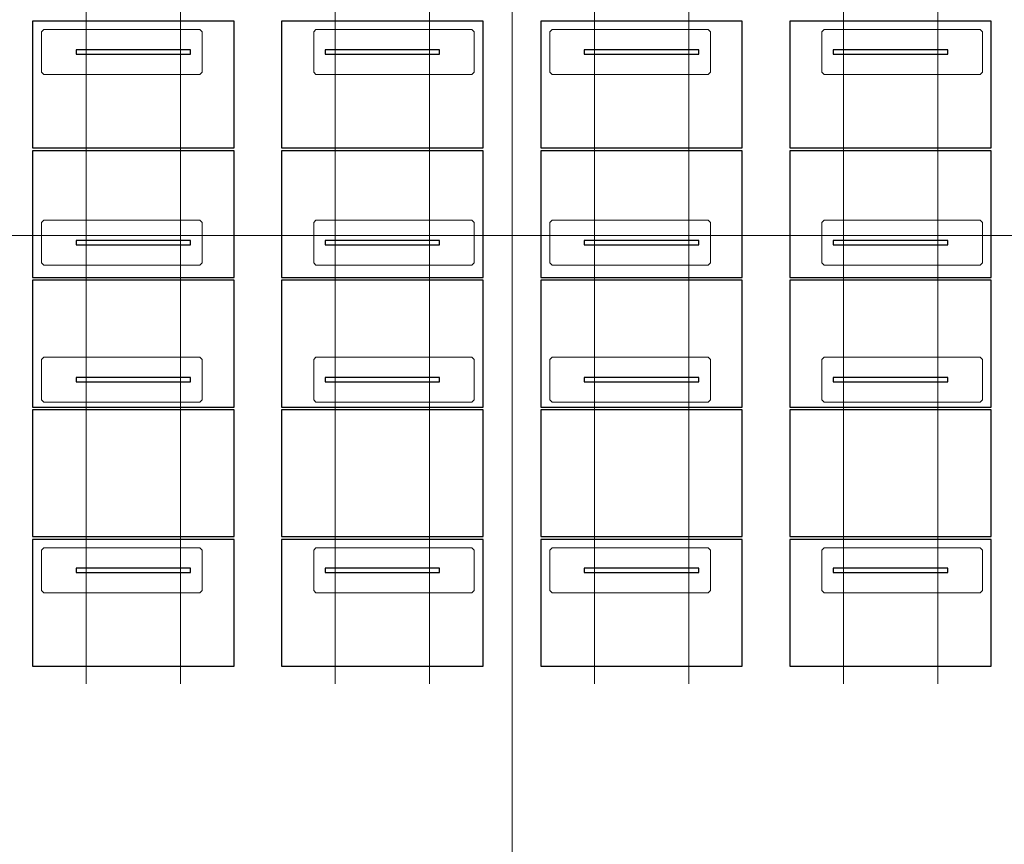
# Model space of a CAD drawing. Extents: x -720 to 300, y 62 to 1112.
# Tile 9 of 50: x -540 to -369, y 445 to 587. Entities that reach past the tile are written whole.
import ezdxf
from ezdxf.lldxf.tags import DXFTag

# ---------------------------------------------------------------- set-up
doc = ezdxf.new("R2010")
doc.units = 0
doc.layers.get('0').update_dxf_attribs({"lineweight": 13})
doc.layers.add('3_Solarbase', color=7, linetype='Continuous', lineweight=25)
doc.layers.add('70 -71 Achsen- 1 Gebäudeachsen', color=7, linetype='STRICHPUNKT2-A06DNB31MF', lineweight=18)
doc.layers.add('E_ST_Tragsystem', color=7, linetype='Continuous', lineweight=18, true_color=0x006666)
doc.layers.add('Modules', color=7, linetype='Continuous', lineweight=25, true_color=0xffa500)
tags = doc.linetypes.add('STRICHPUNKT2-A06DNB31MF', pattern=[12.7, 6.35, -3.175, 0, -3.175]).pattern_tags.tags
tags[10:11] = [DXFTag(74, 4), DXFTag(75, 0), DXFTag(340, '0'), DXFTag(46, 0.0), DXFTag(50, 0.0), DXFTag(44, 0.0), DXFTag(45, 0.0)]
tags[8:9] = [DXFTag(74, 4), DXFTag(75, 0), DXFTag(340, '0'), DXFTag(46, 0.0), DXFTag(50, 0.0), DXFTag(44, 0.0), DXFTag(45, 0.0)]
tags[6:7] = [DXFTag(74, 4), DXFTag(75, 0), DXFTag(340, '0'), DXFTag(46, 0.0), DXFTag(50, 0.0), DXFTag(44, 0.0), DXFTag(45, 0.0)]
tags[4:5] = [DXFTag(74, 4), DXFTag(75, 0), DXFTag(340, '0'), DXFTag(46, 0.0), DXFTag(50, 0.0), DXFTag(44, 0.0), DXFTag(45, 0.0)]

# ---------------------------------------------------------------- blocks, each defined once
blk = doc.blocks.new('Referenz-A06DNB32MF')
at = {"layer": '70 -71 Achsen- 1 Gebäudeachsen', "color": 0, "linetype": 'STRICHPUNKT2-A06DNB31MF', "ltscale": 0.18}
for p, q in [((-454.35, 1084.85), (-454.35, 85.41)), ((-682.36, 549.91), (76.35, 549.91))]:
    blk.add_line(p, q, dxfattribs=at)
blk = doc.blocks.new('Blockreferenz-A06DNB6KMF')
at = {"layer": '3_Solarbase', "color": 0}
for p, q in [((-510, 582.02), (-529.8, 582.02)), ((-529.8, 582.02), (-529.8, 581.26)), ((-529.8, 581.26), (-510, 581.26)), ((-510, 581.26), (-510, 582.02))]:
    blk.add_line(p, q, dxfattribs=at)
blk = doc.blocks.new('Blockreferenz-A06DNB6OMF')
at = {"layer": '3_Solarbase', "color": 0}
for p, q in [((-510, 549.02), (-529.8, 549.02)), ((-529.8, 549.02), (-529.8, 548.26)), ((-510, 548.26), (-510, 549.02)), ((-529.8, 548.26), (-510, 548.26))]:
    blk.add_line(p, q, dxfattribs=at)
blk = doc.blocks.new('Blockreferenz-A06DNB70MF')
at = {"layer": '3_Solarbase', "color": 0}
for p, q in [((-422.04, 582.02), (-441.84, 582.02)), ((-441.84, 582.02), (-441.84, 581.26)), ((-441.84, 581.26), (-422.04, 581.26)), ((-422.04, 581.26), (-422.04, 582.02))]:
    blk.add_line(p, q, dxfattribs=at)
blk = doc.blocks.new('Blockreferenz-A06DNB72MF')
at = {"layer": '3_Solarbase', "color": 0}
for p, q in [((-510, 582.02), (-529.8, 582.02)), ((-529.8, 582.02), (-529.8, 581.26)), ((-529.8, 581.26), (-510, 581.26)), ((-510, 581.26), (-510, 582.02))]:
    blk.add_line(p, q, dxfattribs=at)
blk = doc.blocks.new('Blockreferenz-A06DNB78MF')
at = {"layer": '3_Solarbase', "color": 0}
for p, q in [((-466.9, 549.02), (-486.7, 549.02)), ((-486.7, 549.02), (-486.7, 548.26)), ((-466.9, 548.26), (-466.9, 549.02)), ((-486.7, 548.26), (-466.9, 548.26))]:
    blk.add_line(p, q, dxfattribs=at)
blk = doc.blocks.new('Blockreferenz-A06DNB7CMF')
at = {"layer": '3_Solarbase', "color": 0}
for p, q in [((-466.9, 582.02), (-486.7, 582.02)), ((-486.7, 582.02), (-486.7, 581.26)), ((-486.7, 581.26), (-466.9, 581.26)), ((-466.9, 581.26), (-466.9, 582.02))]:
    blk.add_line(p, q, dxfattribs=at)
blk = doc.blocks.new('Blockreferenz-A06DNB7IMF')
at = {"layer": '3_Solarbase', "color": 0}
for p, q in [((-466.9, 549.02), (-486.7, 549.02)), ((-486.7, 549.02), (-486.7, 548.26)), ((-466.9, 548.26), (-466.9, 549.02)), ((-486.7, 548.26), (-466.9, 548.26))]:
    blk.add_line(p, q, dxfattribs=at)
blk = doc.blocks.new('Blockreferenz-A06DNB7OMF')
at = {"layer": '3_Solarbase', "color": 0}
for p, q in [((-422.04, 582.02), (-441.84, 582.02)), ((-441.84, 582.02), (-441.84, 581.26)), ((-441.84, 581.26), (-422.04, 581.26)), ((-422.04, 581.26), (-422.04, 582.02))]:
    blk.add_line(p, q, dxfattribs=at)
blk = doc.blocks.new('Blockreferenz-A06DNB7SMF')
at = {"layer": '3_Solarbase', "color": 0}
for p, q in [((-422.04, 549.02), (-441.84, 549.02)), ((-441.84, 549.02), (-441.84, 548.26)), ((-422.04, 548.26), (-422.04, 549.02)), ((-441.84, 548.26), (-422.04, 548.26))]:
    blk.add_line(p, q, dxfattribs=at)
blk = doc.blocks.new('Blockreferenz-A06DNB8CMF')
at = {"layer": 'Modules'}
for p, q in [((-459.37, 564.56), (-494.23, 564.56)), ((-494.23, 564.56), (-494.23, 542.64)), ((-459.37, 542.64), (-459.37, 564.56)), ((-494.23, 542.64), (-459.37, 542.64))]:
    blk.add_line(p, q, dxfattribs=at)
blk = doc.blocks.new('Blockreferenz-A06DNB8EMF')
at = {"layer": 'Modules'}
for p, q in [((-502.47, 564.56), (-537.33, 564.56)), ((-537.33, 564.56), (-537.33, 542.64)), ((-502.47, 542.64), (-502.47, 564.56)), ((-537.33, 542.64), (-502.47, 542.64))]:
    blk.add_line(p, q, dxfattribs=at)
blk = doc.blocks.new('Blockreferenz-A06DNB8GMF')
at = {"layer": 'Modules'}
for p, q in [((-414.51, 564.56), (-449.37, 564.56)), ((-449.37, 564.56), (-449.37, 542.64)), ((-414.51, 542.64), (-414.51, 564.56)), ((-449.37, 542.64), (-414.51, 542.64))]:
    blk.add_line(p, q, dxfattribs=at)
blk = doc.blocks.new('Blockreferenz-A06DNB9AMF')
at = {"color": 96, "lineweight": -2, "true_color": 0x008000}
for p, q in [((-535.79, 585.14), (-535.39, 585.54)), ((-535.79, 578.14), (-535.79, 585.14)), ((-535.39, 585.54), (-508.39, 585.54)), ((-508.39, 585.54), (-507.99, 585.14)), ((-507.99, 585.14), (-507.99, 578.14)), ((-535.39, 577.74), (-535.79, 578.14)), ((-507.99, 578.14), (-508.39, 577.74)), ((-508.39, 577.74), (-535.39, 577.74))]:
    blk.add_line(p, q, dxfattribs=at)
blk = doc.blocks.new('Blockreferenz-A06DNB9CMF')
at = {"color": 96, "lineweight": -2, "true_color": 0x008000}
for p, q in [((-535.79, 552.14), (-535.39, 552.54)), ((-535.39, 552.54), (-508.39, 552.54)), ((-508.39, 552.54), (-507.99, 552.14)), ((-535.79, 545.14), (-535.79, 552.14)), ((-507.99, 552.14), (-507.99, 545.14)), ((-535.39, 544.74), (-535.79, 545.14)), ((-508.39, 544.74), (-535.39, 544.74)), ((-507.99, 545.14), (-508.39, 544.74))]:
    blk.add_line(p, q, dxfattribs=at)
blk = doc.blocks.new('Blockreferenz-A06DNB9OMF')
at = {"color": 96, "lineweight": -2, "true_color": 0x008000}
for p, q in [((-488.69, 552.14), (-488.29, 552.54)), ((-488.29, 552.54), (-461.29, 552.54)), ((-461.29, 552.54), (-460.89, 552.14)), ((-488.69, 545.14), (-488.69, 552.14)), ((-460.89, 552.14), (-460.89, 545.14)), ((-488.29, 544.74), (-488.69, 545.14)), ((-461.29, 544.74), (-488.29, 544.74)), ((-460.89, 545.14), (-461.29, 544.74))]:
    blk.add_line(p, q, dxfattribs=at)
blk = doc.blocks.new('Blockreferenz-A06DNB9WMF')
at = {"layer": 'Modules'}
for p, q in [((-502.47, 586.98), (-537.33, 586.98)), ((-537.33, 586.98), (-537.33, 565.06)), ((-502.47, 565.06), (-502.47, 586.98)), ((-537.33, 565.06), (-502.47, 565.06))]:
    blk.add_line(p, q, dxfattribs=at)
blk = doc.blocks.new('Blockreferenz-A06DNBA2MF')
at = {"color": 96, "lineweight": -2, "true_color": 0x008000}
for p, q in [((-447.83, 552.14), (-447.43, 552.54)), ((-447.43, 552.54), (-420.43, 552.54)), ((-420.43, 552.54), (-420.03, 552.14)), ((-447.83, 545.14), (-447.83, 552.14)), ((-420.03, 552.14), (-420.03, 545.14)), ((-447.43, 544.74), (-447.83, 545.14)), ((-420.43, 544.74), (-447.43, 544.74)), ((-420.03, 545.14), (-420.43, 544.74))]:
    blk.add_line(p, q, dxfattribs=at)
blk = doc.blocks.new('Blockreferenz-A06DNBA4MF')
at = {"layer": 'Modules'}
for p, q in [((-459.37, 586.98), (-494.23, 586.98)), ((-494.23, 586.98), (-494.23, 565.06)), ((-459.37, 565.06), (-459.37, 586.98)), ((-494.23, 565.06), (-459.37, 565.06))]:
    blk.add_line(p, q, dxfattribs=at)
blk = doc.blocks.new('Blockreferenz-A06DNBA8MF')
at = {"color": 96, "lineweight": -2, "true_color": 0x008000}
for p, q in [((-447.83, 585.14), (-447.43, 585.54)), ((-447.83, 578.14), (-447.83, 585.14)), ((-447.43, 585.54), (-420.43, 585.54)), ((-420.43, 585.54), (-420.03, 585.14)), ((-420.03, 585.14), (-420.03, 578.14)), ((-447.43, 577.74), (-447.83, 578.14)), ((-420.03, 578.14), (-420.43, 577.74)), ((-420.43, 577.74), (-447.43, 577.74))]:
    blk.add_line(p, q, dxfattribs=at)
blk = doc.blocks.new('Blockreferenz-A06DNBAGMF')
at = {"color": 96, "lineweight": -2, "true_color": 0x008000}
for p, q in [((-488.69, 585.14), (-488.29, 585.54)), ((-488.69, 578.14), (-488.69, 585.14)), ((-488.29, 585.54), (-461.29, 585.54)), ((-461.29, 585.54), (-460.89, 585.14)), ((-460.89, 585.14), (-460.89, 578.14)), ((-488.29, 577.74), (-488.69, 578.14)), ((-460.89, 578.14), (-461.29, 577.74)), ((-461.29, 577.74), (-488.29, 577.74))]:
    blk.add_line(p, q, dxfattribs=at)
blk = doc.blocks.new('Blockreferenz-A06DNBAIMF')
at = {"layer": '3_Solarbase', "color": 0}
for p, q in [((-510, 549.02), (-529.8, 549.02)), ((-529.8, 549.02), (-529.8, 548.26)), ((-510, 548.26), (-510, 549.02)), ((-529.8, 548.26), (-510, 548.26))]:
    blk.add_line(p, q, dxfattribs=at)
blk = doc.blocks.new('Blockreferenz-A06DNBAQMF')
at = {"layer": 'Modules'}
for p, q in [((-414.51, 586.98), (-449.37, 586.98)), ((-449.37, 586.98), (-449.37, 565.06)), ((-414.51, 565.06), (-414.51, 586.98)), ((-449.37, 565.06), (-414.51, 565.06))]:
    blk.add_line(p, q, dxfattribs=at)
blk = doc.blocks.new('Blockreferenz-A06DNBBAMF')
at = {"layer": '3_Solarbase', "color": 0}
for p, q in [((-466.9, 582.02), (-486.7, 582.02)), ((-486.7, 582.02), (-486.7, 581.26)), ((-486.7, 581.26), (-466.9, 581.26)), ((-466.9, 581.26), (-466.9, 582.02))]:
    blk.add_line(p, q, dxfattribs=at)
blk = doc.blocks.new('Blockreferenz-A06DNBBEMF')
at = {"layer": '3_Solarbase', "color": 0}
for p, q in [((-422.04, 549.02), (-441.84, 549.02)), ((-441.84, 549.02), (-441.84, 548.26)), ((-422.04, 548.26), (-422.04, 549.02)), ((-441.84, 548.26), (-422.04, 548.26))]:
    blk.add_line(p, q, dxfattribs=at)
blk = doc.blocks.new('Blockreferenz-A06DNBBKMF')
at = {"layer": '3_Solarbase', "color": 0}
for p, q in [((-378.94, 549.02), (-398.74, 549.02)), ((-398.74, 549.02), (-398.74, 548.26)), ((-378.94, 548.26), (-378.94, 549.02)), ((-398.74, 548.26), (-378.94, 548.26))]:
    blk.add_line(p, q, dxfattribs=at)
blk = doc.blocks.new('Blockreferenz-A06DNBBOMF')
at = {"layer": '3_Solarbase', "color": 0}
for p, q in [((-378.94, 582.02), (-398.74, 582.02)), ((-398.74, 582.02), (-398.74, 581.26)), ((-398.74, 581.26), (-378.94, 581.26)), ((-378.94, 581.26), (-378.94, 582.02))]:
    blk.add_line(p, q, dxfattribs=at)
blk = doc.blocks.new('Blockreferenz-A06DNBBSMF')
at = {"layer": '3_Solarbase', "color": 0}
for p, q in [((-378.94, 549.02), (-398.74, 549.02)), ((-398.74, 549.02), (-398.74, 548.26)), ((-378.94, 548.26), (-378.94, 549.02)), ((-398.74, 548.26), (-378.94, 548.26))]:
    blk.add_line(p, q, dxfattribs=at)
blk = doc.blocks.new('Blockreferenz-A06DNBBYMF')
at = {"layer": 'Modules'}
for p, q in [((-371.41, 564.56), (-406.27, 564.56)), ((-406.27, 564.56), (-406.27, 542.64)), ((-371.41, 542.64), (-371.41, 564.56)), ((-406.27, 542.64), (-371.41, 542.64))]:
    blk.add_line(p, q, dxfattribs=at)
blk = doc.blocks.new('Blockreferenz-A06DNBC4MF')
at = {"color": 96, "lineweight": -2, "true_color": 0x008000}
for p, q in [((-400.73, 552.14), (-400.33, 552.54)), ((-400.33, 552.54), (-373.33, 552.54)), ((-373.33, 552.54), (-372.93, 552.14)), ((-400.73, 545.14), (-400.73, 552.14)), ((-372.93, 552.14), (-372.93, 545.14)), ((-400.33, 544.74), (-400.73, 545.14)), ((-373.33, 544.74), (-400.33, 544.74)), ((-372.93, 545.14), (-373.33, 544.74))]:
    blk.add_line(p, q, dxfattribs=at)
blk = doc.blocks.new('Blockreferenz-A06DNBCCMF')
at = {"layer": 'Modules'}
for p, q in [((-371.41, 586.98), (-406.27, 586.98)), ((-406.27, 586.98), (-406.27, 565.06)), ((-371.41, 565.06), (-371.41, 586.98)), ((-406.27, 565.06), (-371.41, 565.06))]:
    blk.add_line(p, q, dxfattribs=at)
blk = doc.blocks.new('Blockreferenz-A06DNBCIMF')
at = {"color": 96, "lineweight": -2, "true_color": 0x008000}
for p, q in [((-400.73, 585.14), (-400.33, 585.54)), ((-400.73, 578.14), (-400.73, 585.14)), ((-400.33, 585.54), (-373.33, 585.54)), ((-373.33, 585.54), (-372.93, 585.14)), ((-372.93, 585.14), (-372.93, 578.14)), ((-400.33, 577.74), (-400.73, 578.14)), ((-372.93, 578.14), (-373.33, 577.74)), ((-373.33, 577.74), (-400.33, 577.74))]:
    blk.add_line(p, q, dxfattribs=at)
blk = doc.blocks.new('Blockreferenz-A06DNBCMMF')
at = {"layer": '3_Solarbase', "color": 0}
for p, q in [((-378.94, 582.02), (-398.74, 582.02)), ((-398.74, 582.02), (-398.74, 581.26)), ((-398.74, 581.26), (-378.94, 581.26)), ((-378.94, 581.26), (-378.94, 582.02))]:
    blk.add_line(p, q, dxfattribs=at)
blk = doc.blocks.new('Blockreferenz-A06DNBCOMF')
at = {"layer": '3_Solarbase', "color": 0}
for p, q in [((-510, 492.34), (-529.8, 492.34)), ((-529.8, 492.34), (-529.8, 491.58)), ((-529.8, 491.58), (-510, 491.58)), ((-510, 491.58), (-510, 492.34))]:
    blk.add_line(p, q, dxfattribs=at)
blk = doc.blocks.new('Blockreferenz-A06DNBCQMF')
at = {"layer": '3_Solarbase', "color": 0}
for p, q in [((-466.9, 525.34), (-486.7, 525.34)), ((-486.7, 525.34), (-486.7, 524.58)), ((-466.9, 524.58), (-466.9, 525.34)), ((-486.7, 524.58), (-466.9, 524.58))]:
    blk.add_line(p, q, dxfattribs=at)
blk = doc.blocks.new('Blockreferenz-A06DNBCWMF')
at = {"layer": '3_Solarbase', "color": 0}
for p, q in [((-422.04, 492.34), (-441.84, 492.34)), ((-441.84, 492.34), (-441.84, 491.58)), ((-441.84, 491.58), (-422.04, 491.58)), ((-422.04, 491.58), (-422.04, 492.34))]:
    blk.add_line(p, q, dxfattribs=at)
blk = doc.blocks.new('Blockreferenz-A06DNBCYMF')
at = {"layer": '3_Solarbase', "color": 0}
for p, q in [((-510, 492.34), (-529.8, 492.34)), ((-529.8, 492.34), (-529.8, 491.58)), ((-529.8, 491.58), (-510, 491.58)), ((-510, 491.58), (-510, 492.34))]:
    blk.add_line(p, q, dxfattribs=at)
blk = doc.blocks.new('Blockreferenz-A06DNBD0MF')
at = {"layer": '3_Solarbase', "color": 0}
for p, q in [((-466.9, 492.34), (-486.7, 492.34)), ((-486.7, 492.34), (-486.7, 491.58)), ((-486.7, 491.58), (-466.9, 491.58)), ((-466.9, 491.58), (-466.9, 492.34))]:
    blk.add_line(p, q, dxfattribs=at)
blk = doc.blocks.new('Blockreferenz-A06DNBD2MF')
at = {"layer": '3_Solarbase', "color": 0}
for p, q in [((-466.9, 525.34), (-486.7, 525.34)), ((-486.7, 525.34), (-486.7, 524.58)), ((-466.9, 524.58), (-466.9, 525.34)), ((-486.7, 524.58), (-466.9, 524.58))]:
    blk.add_line(p, q, dxfattribs=at)
blk = doc.blocks.new('Blockreferenz-A06DNBD4MF')
at = {"layer": '3_Solarbase', "color": 0}
for p, q in [((-422.04, 492.34), (-441.84, 492.34)), ((-441.84, 492.34), (-441.84, 491.58)), ((-441.84, 491.58), (-422.04, 491.58)), ((-422.04, 491.58), (-422.04, 492.34))]:
    blk.add_line(p, q, dxfattribs=at)
blk = doc.blocks.new('Blockreferenz-A06DNBD6MF')
at = {"layer": '3_Solarbase', "color": 0}
for p, q in [((-422.04, 525.34), (-441.84, 525.34)), ((-441.84, 525.34), (-441.84, 524.58)), ((-422.04, 524.58), (-422.04, 525.34)), ((-441.84, 524.58), (-422.04, 524.58))]:
    blk.add_line(p, q, dxfattribs=at)
blk = doc.blocks.new('Blockreferenz-A06DNBDCMF')
at = {"layer": 'Modules'}
for p, q in [((-414.51, 542.14), (-449.37, 542.14)), ((-449.37, 542.14), (-449.37, 520.22)), ((-414.51, 520.22), (-414.51, 542.14)), ((-449.37, 520.22), (-414.51, 520.22))]:
    blk.add_line(p, q, dxfattribs=at)
blk = doc.blocks.new('Blockreferenz-A06DNBDEMF')
at = {"layer": 'Modules'}
for p, q in [((-502.47, 519.72), (-537.33, 519.72)), ((-537.33, 519.72), (-537.33, 497.8)), ((-502.47, 497.8), (-502.47, 519.72)), ((-537.33, 497.8), (-502.47, 497.8))]:
    blk.add_line(p, q, dxfattribs=at)
blk = doc.blocks.new('Blockreferenz-A06DNBDKMF')
at = {"layer": 'Modules'}
for p, q in [((-502.47, 542.14), (-537.33, 542.14)), ((-537.33, 542.14), (-537.33, 520.22)), ((-502.47, 520.22), (-502.47, 542.14)), ((-537.33, 520.22), (-502.47, 520.22))]:
    blk.add_line(p, q, dxfattribs=at)
blk = doc.blocks.new('Blockreferenz-A06DNBDMMF')
at = {"color": 96, "lineweight": -2, "true_color": 0x008000}
for p, q in [((-535.79, 495.46), (-535.39, 495.86)), ((-535.79, 488.46), (-535.79, 495.46)), ((-535.39, 495.86), (-508.39, 495.86)), ((-508.39, 495.86), (-507.99, 495.46)), ((-507.99, 495.46), (-507.99, 488.46)), ((-535.39, 488.06), (-535.79, 488.46)), ((-508.39, 488.06), (-535.39, 488.06)), ((-507.99, 488.46), (-508.39, 488.06))]:
    blk.add_line(p, q, dxfattribs=at)
blk = doc.blocks.new('Blockreferenz-A06DNBDOMF')
at = {"color": 96, "lineweight": -2, "true_color": 0x008000}
for p, q in [((-535.79, 528.46), (-535.39, 528.86)), ((-535.79, 521.46), (-535.79, 528.46)), ((-535.39, 528.86), (-508.39, 528.86)), ((-508.39, 528.86), (-507.99, 528.46)), ((-507.99, 528.46), (-507.99, 521.46)), ((-535.39, 521.06), (-535.79, 521.46)), ((-508.39, 521.06), (-535.39, 521.06)), ((-507.99, 521.46), (-508.39, 521.06))]:
    blk.add_line(p, q, dxfattribs=at)
blk = doc.blocks.new('Blockreferenz-A06DNBDSMF')
at = {"color": 96, "lineweight": -2, "true_color": 0x008000}
for p, q in [((-488.69, 528.46), (-488.29, 528.86)), ((-488.69, 521.46), (-488.69, 528.46)), ((-488.29, 528.86), (-461.29, 528.86)), ((-461.29, 528.86), (-460.89, 528.46)), ((-460.89, 528.46), (-460.89, 521.46)), ((-488.29, 521.06), (-488.69, 521.46)), ((-461.29, 521.06), (-488.29, 521.06)), ((-460.89, 521.46), (-461.29, 521.06))]:
    blk.add_line(p, q, dxfattribs=at)
blk = doc.blocks.new('Blockreferenz-A06DNBDUMF')
at = {"layer": 'Modules'}
for p, q in [((-502.47, 497.3), (-537.33, 497.3)), ((-537.33, 497.3), (-537.33, 475.38)), ((-502.47, 475.38), (-502.47, 497.3)), ((-537.33, 475.38), (-502.47, 475.38))]:
    blk.add_line(p, q, dxfattribs=at)
blk = doc.blocks.new('Blockreferenz-A06DNBDWMF')
at = {"layer": 'Modules'}
for p, q in [((-459.37, 497.3), (-494.23, 497.3)), ((-494.23, 497.3), (-494.23, 475.38)), ((-459.37, 475.38), (-459.37, 497.3)), ((-494.23, 475.38), (-459.37, 475.38))]:
    blk.add_line(p, q, dxfattribs=at)
blk = doc.blocks.new('Blockreferenz-A06DNBDYMF')
at = {"color": 96, "lineweight": -2, "true_color": 0x008000}
for p, q in [((-447.83, 495.46), (-447.43, 495.86)), ((-447.83, 488.46), (-447.83, 495.46)), ((-447.43, 495.86), (-420.43, 495.86)), ((-420.43, 495.86), (-420.03, 495.46)), ((-420.03, 495.46), (-420.03, 488.46)), ((-447.43, 488.06), (-447.83, 488.46)), ((-420.43, 488.06), (-447.43, 488.06)), ((-420.03, 488.46), (-420.43, 488.06))]:
    blk.add_line(p, q, dxfattribs=at)
blk = doc.blocks.new('Blockreferenz-A06DNBE0MF')
at = {"layer": 'Modules'}
for p, q in [((-459.37, 519.72), (-494.23, 519.72)), ((-494.23, 519.72), (-494.23, 497.8)), ((-459.37, 497.8), (-459.37, 519.72)), ((-494.23, 497.8), (-459.37, 497.8))]:
    blk.add_line(p, q, dxfattribs=at)
blk = doc.blocks.new('Blockreferenz-A06DNBE2MF')
at = {"color": 96, "lineweight": -2, "true_color": 0x008000}
for p, q in [((-447.83, 528.46), (-447.43, 528.86)), ((-447.83, 521.46), (-447.83, 528.46)), ((-447.43, 528.86), (-420.43, 528.86)), ((-420.43, 528.86), (-420.03, 528.46)), ((-420.03, 528.46), (-420.03, 521.46)), ((-447.43, 521.06), (-447.83, 521.46)), ((-420.43, 521.06), (-447.43, 521.06)), ((-420.03, 521.46), (-420.43, 521.06))]:
    blk.add_line(p, q, dxfattribs=at)
blk = doc.blocks.new('Blockreferenz-A06DNBE4MF')
at = {"layer": 'Modules'}
for p, q in [((-459.37, 542.14), (-494.23, 542.14)), ((-494.23, 542.14), (-494.23, 520.22)), ((-459.37, 520.22), (-459.37, 542.14)), ((-494.23, 520.22), (-459.37, 520.22))]:
    blk.add_line(p, q, dxfattribs=at)
blk = doc.blocks.new('Blockreferenz-A06DNBE6MF')
at = {"color": 96, "lineweight": -2, "true_color": 0x008000}
for p, q in [((-488.69, 495.46), (-488.29, 495.86)), ((-488.69, 488.46), (-488.69, 495.46)), ((-488.29, 495.86), (-461.29, 495.86)), ((-461.29, 495.86), (-460.89, 495.46)), ((-460.89, 495.46), (-460.89, 488.46)), ((-488.29, 488.06), (-488.69, 488.46)), ((-461.29, 488.06), (-488.29, 488.06)), ((-460.89, 488.46), (-461.29, 488.06))]:
    blk.add_line(p, q, dxfattribs=at)
blk = doc.blocks.new('Blockreferenz-A06DNBE8MF')
at = {"layer": '3_Solarbase', "color": 0}
for p, q in [((-510, 525.34), (-529.8, 525.34)), ((-529.8, 525.34), (-529.8, 524.58)), ((-510, 524.58), (-510, 525.34)), ((-529.8, 524.58), (-510, 524.58))]:
    blk.add_line(p, q, dxfattribs=at)
blk = doc.blocks.new('Blockreferenz-A06DNBEAMF')
at = {"layer": 'Modules'}
for p, q in [((-414.51, 497.3), (-449.37, 497.3)), ((-449.37, 497.3), (-449.37, 475.38)), ((-414.51, 475.38), (-414.51, 497.3)), ((-449.37, 475.38), (-414.51, 475.38))]:
    blk.add_line(p, q, dxfattribs=at)
blk = doc.blocks.new('Blockreferenz-A06DNBECMF')
at = {"layer": 'Modules'}
for p, q in [((-414.51, 519.72), (-449.37, 519.72)), ((-449.37, 519.72), (-449.37, 497.8)), ((-414.51, 497.8), (-414.51, 519.72)), ((-449.37, 497.8), (-414.51, 497.8))]:
    blk.add_line(p, q, dxfattribs=at)
blk = doc.blocks.new('Blockreferenz-A06DNBEIMF')
at = {"layer": '3_Solarbase', "color": 0}
for p, q in [((-422.04, 525.34), (-441.84, 525.34)), ((-441.84, 525.34), (-441.84, 524.58)), ((-422.04, 524.58), (-422.04, 525.34)), ((-441.84, 524.58), (-422.04, 524.58))]:
    blk.add_line(p, q, dxfattribs=at)
blk = doc.blocks.new('Blockreferenz-A06DNBEKMF')
at = {"layer": '3_Solarbase', "color": 0}
for p, q in [((-466.9, 492.34), (-486.7, 492.34)), ((-486.7, 492.34), (-486.7, 491.58)), ((-486.7, 491.58), (-466.9, 491.58)), ((-466.9, 491.58), (-466.9, 492.34))]:
    blk.add_line(p, q, dxfattribs=at)
blk = doc.blocks.new('Blockreferenz-A06DNBEMMF')
at = {"layer": '3_Solarbase', "color": 0}
for p, q in [((-510, 525.34), (-529.8, 525.34)), ((-529.8, 525.34), (-529.8, 524.58)), ((-510, 524.58), (-510, 525.34)), ((-529.8, 524.58), (-510, 524.58))]:
    blk.add_line(p, q, dxfattribs=at)
blk = doc.blocks.new('Blockreferenz-A06DNBEOMF')
at = {"layer": '3_Solarbase', "color": 0}
for p, q in [((-378.94, 525.34), (-398.74, 525.34)), ((-398.74, 525.34), (-398.74, 524.58)), ((-378.94, 524.58), (-378.94, 525.34)), ((-398.74, 524.58), (-378.94, 524.58))]:
    blk.add_line(p, q, dxfattribs=at)
blk = doc.blocks.new('Blockreferenz-A06DNBEQMF')
at = {"layer": '3_Solarbase', "color": 0}
for p, q in [((-378.94, 492.34), (-398.74, 492.34)), ((-398.74, 492.34), (-398.74, 491.58)), ((-398.74, 491.58), (-378.94, 491.58)), ((-378.94, 491.58), (-378.94, 492.34))]:
    blk.add_line(p, q, dxfattribs=at)
blk = doc.blocks.new('Blockreferenz-A06DNBESMF')
at = {"layer": '3_Solarbase', "color": 0}
for p, q in [((-378.94, 525.34), (-398.74, 525.34)), ((-398.74, 525.34), (-398.74, 524.58)), ((-378.94, 524.58), (-378.94, 525.34)), ((-398.74, 524.58), (-378.94, 524.58))]:
    blk.add_line(p, q, dxfattribs=at)
blk = doc.blocks.new('Blockreferenz-A06DNBEUMF')
at = {"color": 96, "lineweight": -2, "true_color": 0x008000}
for p, q in [((-400.73, 528.46), (-400.33, 528.86)), ((-400.73, 521.46), (-400.73, 528.46)), ((-400.33, 528.86), (-373.33, 528.86)), ((-373.33, 528.86), (-372.93, 528.46)), ((-372.93, 528.46), (-372.93, 521.46)), ((-400.33, 521.06), (-400.73, 521.46)), ((-373.33, 521.06), (-400.33, 521.06)), ((-372.93, 521.46), (-373.33, 521.06))]:
    blk.add_line(p, q, dxfattribs=at)
blk = doc.blocks.new('Blockreferenz-A06DNBEWMF')
at = {"layer": 'Modules'}
for p, q in [((-371.41, 497.3), (-406.27, 497.3)), ((-406.27, 497.3), (-406.27, 475.38)), ((-371.41, 475.38), (-371.41, 497.3)), ((-406.27, 475.38), (-371.41, 475.38))]:
    blk.add_line(p, q, dxfattribs=at)
blk = doc.blocks.new('Blockreferenz-A06DNBEYMF')
at = {"layer": 'Modules'}
for p, q in [((-371.41, 519.72), (-406.27, 519.72)), ((-406.27, 519.72), (-406.27, 497.8)), ((-371.41, 497.8), (-371.41, 519.72)), ((-406.27, 497.8), (-371.41, 497.8))]:
    blk.add_line(p, q, dxfattribs=at)
blk = doc.blocks.new('Blockreferenz-A06DNBF0MF')
at = {"layer": 'Modules'}
for p, q in [((-371.41, 542.14), (-406.27, 542.14)), ((-406.27, 542.14), (-406.27, 520.22)), ((-371.41, 520.22), (-371.41, 542.14)), ((-406.27, 520.22), (-371.41, 520.22))]:
    blk.add_line(p, q, dxfattribs=at)
blk = doc.blocks.new('Blockreferenz-A06DNBF2MF')
at = {"color": 96, "lineweight": -2, "true_color": 0x008000}
for p, q in [((-400.73, 495.46), (-400.33, 495.86)), ((-400.73, 488.46), (-400.73, 495.46)), ((-400.33, 495.86), (-373.33, 495.86)), ((-373.33, 495.86), (-372.93, 495.46)), ((-372.93, 495.46), (-372.93, 488.46)), ((-400.33, 488.06), (-400.73, 488.46)), ((-373.33, 488.06), (-400.33, 488.06)), ((-372.93, 488.46), (-373.33, 488.06))]:
    blk.add_line(p, q, dxfattribs=at)
blk = doc.blocks.new('Blockreferenz-A06DNBF4MF')
at = {"layer": '3_Solarbase', "color": 0}
for p, q in [((-378.94, 492.34), (-398.74, 492.34)), ((-398.74, 492.34), (-398.74, 491.58)), ((-398.74, 491.58), (-378.94, 491.58)), ((-378.94, 491.58), (-378.94, 492.34))]:
    blk.add_line(p, q, dxfattribs=at)

msp = doc.modelspace()

# ---------------------------------------------------------------- linework, layer by layer
at = {"layer": 'E_ST_Tragsystem', "color": 1, "ltscale": 0.18, "true_color": 0xff0000}
for p, q in [((-528.05, 540.64), (-528.05, 636.64)), ((-511.74, 540.64), (-511.74, 636.64)), ((-484.95, 540.64), (-484.95, 636.64)), ((-468.64, 540.64), (-468.64, 636.64)), ((-440.09, 540.64), (-440.09, 636.64)), ((-423.78, 540.64), (-423.78, 636.64)), ((-396.99, 540.64), (-396.99, 636.64)), ((-380.68, 540.64), (-380.68, 636.64)), ((-528.05, 472.36), (-528.05, 568.36)), ((-511.74, 472.36), (-511.74, 568.36)), ((-484.95, 472.36), (-484.95, 568.36)), ((-468.64, 472.36), (-468.64, 568.36)), ((-440.09, 472.36), (-440.09, 568.36)), ((-423.78, 472.36), (-423.78, 568.36)), ((-396.99, 472.36), (-396.99, 568.36)), ((-380.68, 472.36), (-380.68, 568.36))]:
    msp.add_line(p, q, dxfattribs=at)

# ---------------------------------------------------------------- block references
at = {"color": 8, "lineweight": 13, "ltscale": 0.13, "true_color": 0x808080}
msp.add_blockref('Referenz-A06DNB32MF', (0, 0), dxfattribs=at)
at = {"layer": 'E_ST_Tragsystem', "color": 7, "ltscale": 0.18, "true_color": 0xffffff}
for name in ['Blockreferenz-A06DNB9WMF', 'Blockreferenz-A06DNBA4MF', 'Blockreferenz-A06DNBAQMF', 'Blockreferenz-A06DNBCCMF', 'Blockreferenz-A06DNB8EMF', 'Blockreferenz-A06DNB8CMF', 'Blockreferenz-A06DNB8GMF', 'Blockreferenz-A06DNBBYMF', 'Blockreferenz-A06DNBDKMF', 'Blockreferenz-A06DNBE4MF', 'Blockreferenz-A06DNBDCMF', 'Blockreferenz-A06DNBF0MF', 'Blockreferenz-A06DNBDEMF', 'Blockreferenz-A06DNBE0MF', 'Blockreferenz-A06DNBECMF', 'Blockreferenz-A06DNBEYMF', 'Blockreferenz-A06DNBDUMF', 'Blockreferenz-A06DNBDWMF', 'Blockreferenz-A06DNBEAMF', 'Blockreferenz-A06DNBEWMF']:
    msp.add_blockref(name, (0, 0), dxfattribs=at)
at = {"layer": 'E_ST_Tragsystem', "color": 0, "ltscale": 0.18}
for name in ['Blockreferenz-A06DNB9AMF', 'Blockreferenz-A06DNBAGMF', 'Blockreferenz-A06DNBA8MF', 'Blockreferenz-A06DNBCIMF', 'Blockreferenz-A06DNB9CMF', 'Blockreferenz-A06DNB9OMF', 'Blockreferenz-A06DNBA2MF', 'Blockreferenz-A06DNBC4MF', 'Blockreferenz-A06DNBDOMF', 'Blockreferenz-A06DNBDSMF', 'Blockreferenz-A06DNBE2MF', 'Blockreferenz-A06DNBEUMF', 'Blockreferenz-A06DNBDMMF', 'Blockreferenz-A06DNBE6MF', 'Blockreferenz-A06DNBDYMF', 'Blockreferenz-A06DNBF2MF']:
    msp.add_blockref(name, (0, 0), dxfattribs=at)
at = {"layer": 'E_ST_Tragsystem', "color": 5, "ltscale": 0.18, "true_color": 0x0000ff}
for name in ['Blockreferenz-A06DNB6KMF', 'Blockreferenz-A06DNB72MF', 'Blockreferenz-A06DNB7CMF', 'Blockreferenz-A06DNBBAMF', 'Blockreferenz-A06DNB70MF', 'Blockreferenz-A06DNB7OMF', 'Blockreferenz-A06DNBBOMF', 'Blockreferenz-A06DNBCMMF', 'Blockreferenz-A06DNB6OMF', 'Blockreferenz-A06DNBAIMF', 'Blockreferenz-A06DNB78MF', 'Blockreferenz-A06DNB7IMF', 'Blockreferenz-A06DNB7SMF', 'Blockreferenz-A06DNBBEMF', 'Blockreferenz-A06DNBBKMF', 'Blockreferenz-A06DNBBSMF', 'Blockreferenz-A06DNBE8MF', 'Blockreferenz-A06DNBEMMF', 'Blockreferenz-A06DNBCQMF', 'Blockreferenz-A06DNBD2MF', 'Blockreferenz-A06DNBD6MF', 'Blockreferenz-A06DNBEIMF', 'Blockreferenz-A06DNBEOMF', 'Blockreferenz-A06DNBESMF', 'Blockreferenz-A06DNBCOMF', 'Blockreferenz-A06DNBCYMF', 'Blockreferenz-A06DNBD0MF', 'Blockreferenz-A06DNBEKMF', 'Blockreferenz-A06DNBCWMF', 'Blockreferenz-A06DNBD4MF', 'Blockreferenz-A06DNBEQMF', 'Blockreferenz-A06DNBF4MF']:
    msp.add_blockref(name, (0, 0), dxfattribs=at)

doc.saveas('drawing.dxf')
